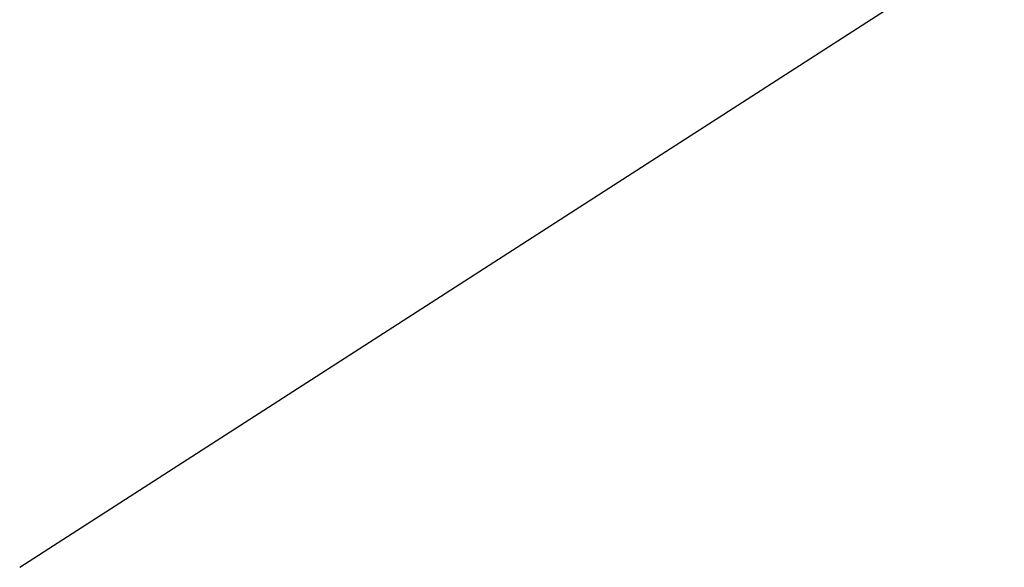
# Model space of a CAD drawing. Extents: x 0 to 370488, y 0 to 4202825.
# Tile 177 of 256: x 360273.7146 to 360273.7442, y 4200440.2846 to 4200440.3011. Entities that reach past the tile are written whole.
import ezdxf

# ---------------------------------------------------------------- set-up
doc = ezdxf.new("R2010")
doc.units = 0
doc.header["$LTSCALE"] = 0.5
doc.header["$MEASUREMENT"] = 0
doc.linetypes.add('CONTI', pattern=[0])
doc.layers.add('GORIZDEFAULT', color=32, linetype='CONTI')

msp = doc.modelspace()

# ---------------------------------------------------------------- linework, layer by layer
at = {"layer": 'GORIZDEFAULT', "color": 32}
msp.add_polyline3d([(360273.714626, 4200440.284632, 542.5), (360274.78, 4200440.970001, 542.5), (360276.3, 4200441.949997, 542.5), (360277.71, 4200442.860001, 542.5), (360278.91, 4200443.639999, 542.5)], dxfattribs=at)
msp.add_polyline3d([(360273.714626, 4200440.284632, 542.5), (360274.78, 4200440.970001, 542.5), (360276.3, 4200441.949997, 542.5), (360277.71, 4200442.860001, 542.5), (360278.91, 4200443.639999, 542.5)], dxfattribs=at)
msp.add_polyline3d([(360273.714626, 4200440.284632, 542.5), (360274.78, 4200440.970001, 542.5), (360276.3, 4200441.949997, 542.5), (360277.71, 4200442.860001, 542.5), (360278.91, 4200443.639999, 542.5)], dxfattribs=at)
msp.add_polyline3d([(360273.714626, 4200440.284632, 542.5), (360274.78, 4200440.970001, 542.5), (360276.3, 4200441.949997, 542.5), (360277.71, 4200442.860001, 542.5), (360278.91, 4200443.639999, 542.5)], dxfattribs=at)
msp.add_polyline3d([(360273.714626, 4200440.284632, 542.5), (360274.78, 4200440.970001, 542.5), (360276.3, 4200441.949997, 542.5), (360277.71, 4200442.860001, 542.5), (360278.91, 4200443.639999, 542.5)], dxfattribs=at)
msp.add_polyline3d([(360273.714626, 4200440.284632, 542.5), (360274.78, 4200440.970001, 542.5), (360276.3, 4200441.949997, 542.5), (360277.71, 4200442.860001, 542.5), (360278.91, 4200443.639999, 542.5)], dxfattribs=at)
msp.add_polyline3d([(360273.714626, 4200440.284632, 542.5), (360274.78, 4200440.970001, 542.5), (360276.3, 4200441.949997, 542.5), (360277.71, 4200442.860001, 542.5), (360278.91, 4200443.639999, 542.5)], dxfattribs=at)
msp.add_polyline3d([(360273.714626, 4200440.284632, 542.5), (360274.78, 4200440.970001, 542.5), (360276.3, 4200441.949997, 542.5), (360277.71, 4200442.860001, 542.5), (360278.91, 4200443.639999, 542.5)], dxfattribs=at)
msp.add_polyline3d([(360273.714626, 4200440.284632, 542.5), (360274.78, 4200440.970001, 542.5), (360276.3, 4200441.949997, 542.5), (360277.71, 4200442.860001, 542.5), (360278.91, 4200443.639999, 542.5)], dxfattribs=at)
msp.add_polyline3d([(360273.714626, 4200440.284632, 542.5), (360274.78, 4200440.970001, 542.5), (360276.3, 4200441.949997, 542.5), (360277.71, 4200442.860001, 542.5), (360278.91, 4200443.639999, 542.5)], dxfattribs=at)
msp.add_polyline3d([(360273.714626, 4200440.284632, 542.5), (360274.78, 4200440.970001, 542.5), (360276.3, 4200441.949997, 542.5), (360277.71, 4200442.860001, 542.5), (360278.91, 4200443.639999, 542.5)], dxfattribs=at)
msp.add_polyline3d([(360273.714626, 4200440.284632, 542.5), (360274.78, 4200440.970001, 542.5), (360276.3, 4200441.949997, 542.5), (360277.71, 4200442.860001, 542.5), (360278.91, 4200443.639999, 542.5)], dxfattribs=at)
msp.add_polyline3d([(360273.714626, 4200440.284632, 542.5), (360274.78, 4200440.970001, 542.5), (360276.3, 4200441.949997, 542.5), (360277.71, 4200442.860001, 542.5), (360278.91, 4200443.639999, 542.5)], dxfattribs=at)
msp.add_polyline3d([(360273.714626, 4200440.284632, 542.5), (360274.78, 4200440.970001, 542.5), (360276.3, 4200441.949997, 542.5), (360277.71, 4200442.860001, 542.5), (360278.91, 4200443.639999, 542.5)], dxfattribs=at)
msp.add_polyline3d([(360273.714626, 4200440.284632, 542.5), (360274.78, 4200440.970001, 542.5), (360276.3, 4200441.949997, 542.5), (360277.71, 4200442.860001, 542.5), (360278.91, 4200443.639999, 542.5)], dxfattribs=at)
msp.add_polyline3d([(360273.714626, 4200440.284632, 542.5), (360274.78, 4200440.970001, 542.5), (360276.3, 4200441.949997, 542.5), (360277.71, 4200442.860001, 542.5), (360278.91, 4200443.639999, 542.5)], dxfattribs=at)
msp.add_polyline3d([(360273.714626, 4200440.284632, 542.5), (360274.78, 4200440.970001, 542.5), (360276.3, 4200441.949997, 542.5), (360277.71, 4200442.860001, 542.5), (360278.91, 4200443.639999, 542.5)], dxfattribs=at)
msp.add_polyline3d([(360273.714626, 4200440.284632, 542.5), (360274.78, 4200440.970001, 542.5), (360276.3, 4200441.949997, 542.5), (360277.71, 4200442.860001, 542.5), (360278.91, 4200443.639999, 542.5)], dxfattribs=at)
msp.add_polyline3d([(360273.714626, 4200440.284632, 542.5), (360274.78, 4200440.970001, 542.5), (360276.3, 4200441.949997, 542.5), (360277.71, 4200442.860001, 542.5), (360278.91, 4200443.639999, 542.5)], dxfattribs=at)
msp.add_polyline3d([(360273.714626, 4200440.284632, 542.5), (360274.78, 4200440.970001, 542.5), (360276.3, 4200441.949997, 542.5), (360277.71, 4200442.860001, 542.5), (360278.91, 4200443.639999, 542.5)], dxfattribs=at)
msp.add_polyline3d([(360273.714626, 4200440.284632, 542.5), (360274.78, 4200440.970001, 542.5), (360276.3, 4200441.949997, 542.5), (360277.71, 4200442.860001, 542.5), (360278.91, 4200443.639999, 542.5)], dxfattribs=at)
msp.add_polyline3d([(360273.714626, 4200440.284632, 542.5), (360274.78, 4200440.970001, 542.5), (360276.3, 4200441.949997, 542.5), (360277.71, 4200442.860001, 542.5), (360278.91, 4200443.639999, 542.5)], dxfattribs=at)
msp.add_polyline3d([(360273.714626, 4200440.284632, 542.5), (360274.78, 4200440.970001, 542.5), (360276.3, 4200441.949997, 542.5), (360277.71, 4200442.860001, 542.5), (360278.91, 4200443.639999, 542.5)], dxfattribs=at)
msp.add_polyline3d([(360273.714626, 4200440.284632, 542.5), (360274.78, 4200440.970001, 542.5), (360276.3, 4200441.949997, 542.5), (360277.71, 4200442.860001, 542.5), (360278.91, 4200443.639999, 542.5)], dxfattribs=at)
msp.add_polyline3d([(360273.714626, 4200440.284632, 542.5), (360274.78, 4200440.970001, 542.5), (360276.3, 4200441.949997, 542.5), (360277.71, 4200442.860001, 542.5), (360278.91, 4200443.639999, 542.5)], dxfattribs=at)
msp.add_polyline3d([(360273.714626, 4200440.284632, 542.5), (360274.78, 4200440.970001, 542.5), (360276.3, 4200441.949997, 542.5), (360277.71, 4200442.860001, 542.5), (360278.91, 4200443.639999, 542.5)], dxfattribs=at)
msp.add_polyline3d([(360273.714626, 4200440.284632, 542.5), (360274.78, 4200440.970001, 542.5), (360276.3, 4200441.949997, 542.5), (360277.71, 4200442.860001, 542.5), (360278.91, 4200443.639999, 542.5)], dxfattribs=at)
msp.add_polyline3d([(360273.714626, 4200440.284632, 542.5), (360274.78, 4200440.970001, 542.5), (360276.3, 4200441.949997, 542.5), (360277.71, 4200442.860001, 542.5), (360278.91, 4200443.639999, 542.5)], dxfattribs=at)
msp.add_polyline3d([(360273.714626, 4200440.284632, 542.5), (360274.78, 4200440.970001, 542.5), (360276.3, 4200441.949997, 542.5), (360277.71, 4200442.860001, 542.5), (360278.91, 4200443.639999, 542.5)], dxfattribs=at)
msp.add_polyline3d([(360273.714626, 4200440.284632, 542.5), (360274.78, 4200440.970001, 542.5), (360276.3, 4200441.949997, 542.5), (360277.71, 4200442.860001, 542.5), (360278.91, 4200443.639999, 542.5)], dxfattribs=at)
msp.add_polyline3d([(360273.714626, 4200440.284632, 542.5), (360274.78, 4200440.970001, 542.5), (360276.3, 4200441.949997, 542.5), (360277.71, 4200442.860001, 542.5), (360278.91, 4200443.639999, 542.5)], dxfattribs=at)
msp.add_polyline3d([(360273.714626, 4200440.284632, 542.5), (360274.78, 4200440.970001, 542.5), (360276.3, 4200441.949997, 542.5), (360277.71, 4200442.860001, 542.5), (360278.91, 4200443.639999, 542.5)], dxfattribs=at)
msp.add_polyline3d([(360273.714626, 4200440.284632, 542.5), (360274.78, 4200440.970001, 542.5), (360276.3, 4200441.949997, 542.5), (360277.71, 4200442.860001, 542.5), (360278.91, 4200443.639999, 542.5)], dxfattribs=at)
msp.add_polyline3d([(360273.714626, 4200440.284632, 542.5), (360274.78, 4200440.970001, 542.5), (360276.3, 4200441.949997, 542.5), (360277.71, 4200442.860001, 542.5), (360278.91, 4200443.639999, 542.5)], dxfattribs=at)
msp.add_polyline3d([(360273.714626, 4200440.284632, 542.5), (360274.78, 4200440.970001, 542.5), (360276.3, 4200441.949997, 542.5), (360277.71, 4200442.860001, 542.5), (360278.91, 4200443.639999, 542.5)], dxfattribs=at)
msp.add_polyline3d([(360273.714626, 4200440.284632, 542.5), (360274.78, 4200440.970001, 542.5), (360276.3, 4200441.949997, 542.5), (360277.71, 4200442.860001, 542.5), (360278.91, 4200443.639999, 542.5)], dxfattribs=at)
msp.add_polyline3d([(360273.714626, 4200440.284632, 542.5), (360274.78, 4200440.970001, 542.5), (360276.3, 4200441.949997, 542.5), (360277.71, 4200442.860001, 542.5), (360278.91, 4200443.639999, 542.5)], dxfattribs=at)
msp.add_polyline3d([(360273.714626, 4200440.284632, 542.5), (360274.78, 4200440.970001, 542.5), (360276.3, 4200441.949997, 542.5), (360277.71, 4200442.860001, 542.5), (360278.91, 4200443.639999, 542.5)], dxfattribs=at)
msp.add_polyline3d([(360273.714626, 4200440.284632, 542.5), (360274.78, 4200440.970001, 542.5), (360276.3, 4200441.949997, 542.5), (360277.71, 4200442.860001, 542.5), (360278.91, 4200443.639999, 542.5)], dxfattribs=at)
msp.add_polyline3d([(360273.714626, 4200440.284632, 542.5), (360274.78, 4200440.970001, 542.5), (360276.3, 4200441.949997, 542.5), (360277.71, 4200442.860001, 542.5), (360278.91, 4200443.639999, 542.5)], dxfattribs=at)
msp.add_polyline3d([(360273.714626, 4200440.284632, 542.5), (360274.78, 4200440.970001, 542.5), (360276.3, 4200441.949997, 542.5), (360277.71, 4200442.860001, 542.5), (360278.91, 4200443.639999, 542.5)], dxfattribs=at)
msp.add_polyline3d([(360273.714626, 4200440.284632, 542.5), (360274.78, 4200440.970001, 542.5), (360276.3, 4200441.949997, 542.5), (360277.71, 4200442.860001, 542.5), (360278.91, 4200443.639999, 542.5)], dxfattribs=at)
msp.add_polyline3d([(360273.714626, 4200440.284632, 542.5), (360274.78, 4200440.970001, 542.5), (360276.3, 4200441.949997, 542.5), (360277.71, 4200442.860001, 542.5), (360278.91, 4200443.639999, 542.5)], dxfattribs=at)
msp.add_polyline3d([(360273.714626, 4200440.284632, 542.5), (360274.78, 4200440.970001, 542.5), (360276.3, 4200441.949997, 542.5), (360277.71, 4200442.860001, 542.5), (360278.91, 4200443.639999, 542.5)], dxfattribs=at)
msp.add_polyline3d([(360273.714626, 4200440.284632, 542.5), (360274.78, 4200440.970001, 542.5), (360276.3, 4200441.949997, 542.5), (360277.71, 4200442.860001, 542.5), (360278.91, 4200443.639999, 542.5)], dxfattribs=at)
msp.add_polyline3d([(360273.714626, 4200440.284632, 542.5), (360274.78, 4200440.970001, 542.5), (360276.3, 4200441.949997, 542.5), (360277.71, 4200442.860001, 542.5), (360278.91, 4200443.639999, 542.5)], dxfattribs=at)
msp.add_polyline3d([(360273.714626, 4200440.284632, 542.5), (360274.78, 4200440.970001, 542.5), (360276.3, 4200441.949997, 542.5), (360277.71, 4200442.860001, 542.5), (360278.91, 4200443.639999, 542.5)], dxfattribs=at)
msp.add_polyline3d([(360273.714626, 4200440.284632, 542.5), (360274.78, 4200440.970001, 542.5), (360276.3, 4200441.949997, 542.5), (360277.71, 4200442.860001, 542.5), (360278.91, 4200443.639999, 542.5)], dxfattribs=at)
msp.add_polyline3d([(360273.714626, 4200440.284632, 542.5), (360274.78, 4200440.970001, 542.5), (360276.3, 4200441.949997, 542.5), (360277.71, 4200442.860001, 542.5), (360278.91, 4200443.639999, 542.5)], dxfattribs=at)
msp.add_polyline3d([(360273.714626, 4200440.284632, 542.5), (360274.78, 4200440.970001, 542.5), (360276.3, 4200441.949997, 542.5), (360277.71, 4200442.860001, 542.5), (360278.91, 4200443.639999, 542.5)], dxfattribs=at)
msp.add_polyline3d([(360273.714626, 4200440.284632, 542.5), (360274.78, 4200440.970001, 542.5), (360276.3, 4200441.949997, 542.5), (360277.71, 4200442.860001, 542.5), (360278.91, 4200443.639999, 542.5)], dxfattribs=at)
msp.add_polyline3d([(360273.714626, 4200440.284632, 542.5), (360274.78, 4200440.970001, 542.5), (360276.3, 4200441.949997, 542.5), (360277.71, 4200442.860001, 542.5), (360278.91, 4200443.639999, 542.5)], dxfattribs=at)
msp.add_polyline3d([(360273.714626, 4200440.284632, 542.5), (360274.78, 4200440.970001, 542.5), (360276.3, 4200441.949997, 542.5), (360277.71, 4200442.860001, 542.5), (360278.91, 4200443.639999, 542.5)], dxfattribs=at)
msp.add_polyline3d([(360273.714626, 4200440.284632, 542.5), (360274.78, 4200440.970001, 542.5), (360276.3, 4200441.949997, 542.5), (360277.71, 4200442.860001, 542.5), (360278.91, 4200443.639999, 542.5)], dxfattribs=at)
msp.add_polyline3d([(360273.714626, 4200440.284632, 542.5), (360274.78, 4200440.970001, 542.5), (360276.3, 4200441.949997, 542.5), (360277.71, 4200442.860001, 542.5), (360278.91, 4200443.639999, 542.5)], dxfattribs=at)
msp.add_polyline3d([(360273.714626, 4200440.284632, 542.5), (360274.78, 4200440.970001, 542.5), (360276.3, 4200441.949997, 542.5), (360277.71, 4200442.860001, 542.5), (360278.91, 4200443.639999, 542.5)], dxfattribs=at)
msp.add_polyline3d([(360273.714626, 4200440.284632, 542.5), (360274.78, 4200440.970001, 542.5), (360276.3, 4200441.949997, 542.5), (360277.71, 4200442.860001, 542.5), (360278.91, 4200443.639999, 542.5)], dxfattribs=at)
msp.add_polyline3d([(360273.714626, 4200440.284632, 542.5), (360274.78, 4200440.970001, 542.5), (360276.3, 4200441.949997, 542.5), (360277.71, 4200442.860001, 542.5), (360278.91, 4200443.639999, 542.5)], dxfattribs=at)
msp.add_polyline3d([(360273.714626, 4200440.284632, 542.5), (360274.78, 4200440.970001, 542.5), (360276.3, 4200441.949997, 542.5), (360277.71, 4200442.860001, 542.5), (360278.91, 4200443.639999, 542.5)], dxfattribs=at)
msp.add_polyline3d([(360273.714626, 4200440.284632, 542.5), (360274.78, 4200440.970001, 542.5), (360276.3, 4200441.949997, 542.5), (360277.71, 4200442.860001, 542.5), (360278.91, 4200443.639999, 542.5)], dxfattribs=at)
msp.add_polyline3d([(360273.714626, 4200440.284632, 542.5), (360274.78, 4200440.970001, 542.5), (360276.3, 4200441.949997, 542.5), (360277.71, 4200442.860001, 542.5), (360278.91, 4200443.639999, 542.5)], dxfattribs=at)
msp.add_polyline3d([(360273.714626, 4200440.284632, 542.5), (360274.78, 4200440.970001, 542.5), (360276.3, 4200441.949997, 542.5), (360277.71, 4200442.860001, 542.5), (360278.91, 4200443.639999, 542.5)], dxfattribs=at)
msp.add_polyline3d([(360273.714626, 4200440.284632, 542.5), (360274.78, 4200440.970001, 542.5), (360276.3, 4200441.949997, 542.5), (360277.71, 4200442.860001, 542.5), (360278.91, 4200443.639999, 542.5)], dxfattribs=at)
msp.add_polyline3d([(360273.714626, 4200440.284632, 542.5), (360274.78, 4200440.970001, 542.5), (360276.3, 4200441.949997, 542.5), (360277.71, 4200442.860001, 542.5), (360278.91, 4200443.639999, 542.5)], dxfattribs=at)
msp.add_polyline3d([(360273.714626, 4200440.284632, 542.5), (360274.78, 4200440.970001, 542.5), (360276.3, 4200441.949997, 542.5), (360277.71, 4200442.860001, 542.5), (360278.91, 4200443.639999, 542.5)], dxfattribs=at)
msp.add_polyline3d([(360273.714626, 4200440.284632, 542.5), (360274.78, 4200440.970001, 542.5), (360276.3, 4200441.949997, 542.5), (360277.71, 4200442.860001, 542.5), (360278.91, 4200443.639999, 542.5)], dxfattribs=at)
msp.add_polyline3d([(360273.714626, 4200440.284632, 542.5), (360274.78, 4200440.970001, 542.5), (360276.3, 4200441.949997, 542.5), (360277.71, 4200442.860001, 542.5), (360278.91, 4200443.639999, 542.5)], dxfattribs=at)
msp.add_polyline3d([(360273.714626, 4200440.284632, 542.5), (360274.78, 4200440.970001, 542.5), (360276.3, 4200441.949997, 542.5), (360277.71, 4200442.860001, 542.5), (360278.91, 4200443.639999, 542.5)], dxfattribs=at)
msp.add_polyline3d([(360273.714626, 4200440.284632, 542.5), (360274.78, 4200440.970001, 542.5), (360276.3, 4200441.949997, 542.5), (360277.71, 4200442.860001, 542.5), (360278.91, 4200443.639999, 542.5)], dxfattribs=at)
msp.add_polyline3d([(360273.714626, 4200440.284632, 542.5), (360274.78, 4200440.970001, 542.5), (360276.3, 4200441.949997, 542.5), (360277.71, 4200442.860001, 542.5), (360278.91, 4200443.639999, 542.5)], dxfattribs=at)
msp.add_polyline3d([(360273.714626, 4200440.284632, 542.5), (360274.78, 4200440.970001, 542.5), (360276.3, 4200441.949997, 542.5), (360277.71, 4200442.860001, 542.5), (360278.91, 4200443.639999, 542.5)], dxfattribs=at)
msp.add_polyline3d([(360273.714626, 4200440.284632, 542.5), (360274.78, 4200440.970001, 542.5), (360276.3, 4200441.949997, 542.5), (360277.71, 4200442.860001, 542.5), (360278.91, 4200443.639999, 542.5)], dxfattribs=at)
msp.add_polyline3d([(360273.714626, 4200440.284632, 542.5), (360274.78, 4200440.970001, 542.5), (360276.3, 4200441.949997, 542.5), (360277.71, 4200442.860001, 542.5), (360278.91, 4200443.639999, 542.5)], dxfattribs=at)
msp.add_polyline3d([(360273.714626, 4200440.284632, 542.5), (360274.78, 4200440.970001, 542.5), (360276.3, 4200441.949997, 542.5), (360277.71, 4200442.860001, 542.5), (360278.91, 4200443.639999, 542.5)], dxfattribs=at)
msp.add_polyline3d([(360273.714626, 4200440.284632, 542.5), (360274.78, 4200440.970001, 542.5), (360276.3, 4200441.949997, 542.5), (360277.71, 4200442.860001, 542.5), (360278.91, 4200443.639999, 542.5)], dxfattribs=at)
msp.add_polyline3d([(360273.714626, 4200440.284632, 542.5), (360274.78, 4200440.970001, 542.5), (360276.3, 4200441.949997, 542.5), (360277.71, 4200442.860001, 542.5), (360278.91, 4200443.639999, 542.5)], dxfattribs=at)
msp.add_polyline3d([(360273.714626, 4200440.284632, 542.5), (360274.78, 4200440.970001, 542.5), (360276.3, 4200441.949997, 542.5), (360277.71, 4200442.860001, 542.5), (360278.91, 4200443.639999, 542.5)], dxfattribs=at)
msp.add_polyline3d([(360273.714626, 4200440.284632, 542.5), (360274.78, 4200440.970001, 542.5), (360276.3, 4200441.949997, 542.5), (360277.71, 4200442.860001, 542.5), (360278.91, 4200443.639999, 542.5)], dxfattribs=at)
msp.add_polyline3d([(360273.714626, 4200440.284632, 542.5), (360274.78, 4200440.970001, 542.5), (360276.3, 4200441.949997, 542.5), (360277.71, 4200442.860001, 542.5), (360278.91, 4200443.639999, 542.5)], dxfattribs=at)
msp.add_polyline3d([(360273.714626, 4200440.284632, 542.5), (360274.78, 4200440.970001, 542.5), (360276.3, 4200441.949997, 542.5), (360277.71, 4200442.860001, 542.5), (360278.91, 4200443.639999, 542.5)], dxfattribs=at)
msp.add_polyline3d([(360273.714626, 4200440.284632, 542.5), (360274.78, 4200440.970001, 542.5), (360276.3, 4200441.949997, 542.5), (360277.71, 4200442.860001, 542.5), (360278.91, 4200443.639999, 542.5)], dxfattribs=at)
msp.add_polyline3d([(360273.714626, 4200440.284632, 542.5), (360274.78, 4200440.970001, 542.5), (360276.3, 4200441.949997, 542.5), (360277.71, 4200442.860001, 542.5), (360278.91, 4200443.639999, 542.5)], dxfattribs=at)
msp.add_polyline3d([(360273.714626, 4200440.284632, 542.5), (360274.78, 4200440.970001, 542.5), (360276.3, 4200441.949997, 542.5), (360277.71, 4200442.860001, 542.5), (360278.91, 4200443.639999, 542.5)], dxfattribs=at)
msp.add_polyline3d([(360273.714626, 4200440.284632, 542.5), (360274.78, 4200440.970001, 542.5), (360276.3, 4200441.949997, 542.5), (360277.71, 4200442.860001, 542.5), (360278.91, 4200443.639999, 542.5)], dxfattribs=at)
msp.add_polyline3d([(360273.714626, 4200440.284632, 542.5), (360274.78, 4200440.970001, 542.5), (360276.3, 4200441.949997, 542.5), (360277.71, 4200442.860001, 542.5), (360278.91, 4200443.639999, 542.5)], dxfattribs=at)
msp.add_polyline3d([(360273.714626, 4200440.284632, 542.5), (360274.78, 4200440.970001, 542.5), (360276.3, 4200441.949997, 542.5), (360277.71, 4200442.860001, 542.5), (360278.91, 4200443.639999, 542.5)], dxfattribs=at)
msp.add_polyline3d([(360273.714626, 4200440.284632, 542.5), (360274.78, 4200440.970001, 542.5), (360276.3, 4200441.949997, 542.5), (360277.71, 4200442.860001, 542.5), (360278.91, 4200443.639999, 542.5)], dxfattribs=at)
msp.add_polyline3d([(360273.714626, 4200440.284632, 542.5), (360274.78, 4200440.970001, 542.5), (360276.3, 4200441.949997, 542.5), (360277.71, 4200442.860001, 542.5), (360278.91, 4200443.639999, 542.5)], dxfattribs=at)
msp.add_polyline3d([(360273.714626, 4200440.284632, 542.5), (360274.78, 4200440.970001, 542.5), (360276.3, 4200441.949997, 542.5), (360277.71, 4200442.860001, 542.5), (360278.91, 4200443.639999, 542.5)], dxfattribs=at)
msp.add_polyline3d([(360273.714626, 4200440.284632, 542.5), (360274.78, 4200440.970001, 542.5), (360276.3, 4200441.949997, 542.5), (360277.71, 4200442.860001, 542.5), (360278.91, 4200443.639999, 542.5)], dxfattribs=at)
msp.add_polyline3d([(360273.714626, 4200440.284632, 542.5), (360274.78, 4200440.970001, 542.5), (360276.3, 4200441.949997, 542.5), (360277.71, 4200442.860001, 542.5), (360278.91, 4200443.639999, 542.5)], dxfattribs=at)
msp.add_polyline3d([(360273.714626, 4200440.284632, 542.5), (360274.78, 4200440.970001, 542.5), (360276.3, 4200441.949997, 542.5), (360277.71, 4200442.860001, 542.5), (360278.91, 4200443.639999, 542.5)], dxfattribs=at)
msp.add_polyline3d([(360273.714626, 4200440.284632, 542.5), (360274.78, 4200440.970001, 542.5), (360276.3, 4200441.949997, 542.5), (360277.71, 4200442.860001, 542.5), (360278.91, 4200443.639999, 542.5)], dxfattribs=at)
msp.add_polyline3d([(360273.714626, 4200440.284632, 542.5), (360274.78, 4200440.970001, 542.5), (360276.3, 4200441.949997, 542.5), (360277.71, 4200442.860001, 542.5), (360278.91, 4200443.639999, 542.5)], dxfattribs=at)
msp.add_polyline3d([(360273.714626, 4200440.284632, 542.5), (360274.78, 4200440.970001, 542.5), (360276.3, 4200441.949997, 542.5), (360277.71, 4200442.860001, 542.5), (360278.91, 4200443.639999, 542.5)], dxfattribs=at)
msp.add_polyline3d([(360273.714626, 4200440.284632, 542.5), (360274.78, 4200440.970001, 542.5), (360276.3, 4200441.949997, 542.5), (360277.71, 4200442.860001, 542.5), (360278.91, 4200443.639999, 542.5)], dxfattribs=at)
msp.add_polyline3d([(360273.714626, 4200440.284632, 542.5), (360274.78, 4200440.970001, 542.5), (360276.3, 4200441.949997, 542.5), (360277.71, 4200442.860001, 542.5), (360278.91, 4200443.639999, 542.5)], dxfattribs=at)
msp.add_polyline3d([(360273.714626, 4200440.284632, 542.5), (360274.78, 4200440.970001, 542.5), (360276.3, 4200441.949997, 542.5), (360277.71, 4200442.860001, 542.5), (360278.91, 4200443.639999, 542.5)], dxfattribs=at)
msp.add_polyline3d([(360273.714626, 4200440.284632, 542.5), (360274.78, 4200440.970001, 542.5), (360276.3, 4200441.949997, 542.5), (360277.71, 4200442.860001, 542.5), (360278.91, 4200443.639999, 542.5)], dxfattribs=at)
msp.add_polyline3d([(360273.714626, 4200440.284632, 542.5), (360274.78, 4200440.970001, 542.5), (360276.3, 4200441.949997, 542.5), (360277.71, 4200442.860001, 542.5), (360278.91, 4200443.639999, 542.5)], dxfattribs=at)
msp.add_polyline3d([(360273.714626, 4200440.284632, 542.5), (360274.78, 4200440.970001, 542.5), (360276.3, 4200441.949997, 542.5), (360277.71, 4200442.860001, 542.5), (360278.91, 4200443.639999, 542.5)], dxfattribs=at)
msp.add_polyline3d([(360273.714626, 4200440.284632, 542.5), (360274.78, 4200440.970001, 542.5), (360276.3, 4200441.949997, 542.5), (360277.71, 4200442.860001, 542.5), (360278.91, 4200443.639999, 542.5)], dxfattribs=at)
msp.add_polyline3d([(360273.714626, 4200440.284632, 542.5), (360274.78, 4200440.970001, 542.5), (360276.3, 4200441.949997, 542.5), (360277.71, 4200442.860001, 542.5), (360278.91, 4200443.639999, 542.5)], dxfattribs=at)
msp.add_polyline3d([(360273.714626, 4200440.284632, 542.5), (360274.78, 4200440.970001, 542.5), (360276.3, 4200441.949997, 542.5), (360277.71, 4200442.860001, 542.5), (360278.91, 4200443.639999, 542.5)], dxfattribs=at)
msp.add_polyline3d([(360273.714626, 4200440.284632, 542.5), (360274.78, 4200440.970001, 542.5), (360276.3, 4200441.949997, 542.5), (360277.71, 4200442.860001, 542.5), (360278.91, 4200443.639999, 542.5)], dxfattribs=at)
msp.add_polyline3d([(360273.714626, 4200440.284632, 542.5), (360274.78, 4200440.970001, 542.5), (360276.3, 4200441.949997, 542.5), (360277.71, 4200442.860001, 542.5), (360278.91, 4200443.639999, 542.5)], dxfattribs=at)
msp.add_polyline3d([(360273.714626, 4200440.284632, 542.5), (360274.78, 4200440.970001, 542.5), (360276.3, 4200441.949997, 542.5), (360277.71, 4200442.860001, 542.5), (360278.91, 4200443.639999, 542.5)], dxfattribs=at)
msp.add_polyline3d([(360273.714626, 4200440.284632, 542.5), (360274.78, 4200440.970001, 542.5), (360276.3, 4200441.949997, 542.5), (360277.71, 4200442.860001, 542.5), (360278.91, 4200443.639999, 542.5)], dxfattribs=at)
msp.add_polyline3d([(360273.714626, 4200440.284632, 542.5), (360274.78, 4200440.970001, 542.5), (360276.3, 4200441.949997, 542.5), (360277.71, 4200442.860001, 542.5), (360278.91, 4200443.639999, 542.5)], dxfattribs=at)
msp.add_polyline3d([(360273.714626, 4200440.284632, 542.5), (360274.78, 4200440.970001, 542.5), (360276.3, 4200441.949997, 542.5), (360277.71, 4200442.860001, 542.5), (360278.91, 4200443.639999, 542.5)], dxfattribs=at)
msp.add_polyline3d([(360273.714626, 4200440.284632, 542.5), (360274.78, 4200440.970001, 542.5), (360276.3, 4200441.949997, 542.5), (360277.71, 4200442.860001, 542.5), (360278.91, 4200443.639999, 542.5)], dxfattribs=at)
msp.add_polyline3d([(360273.714626, 4200440.284632, 542.5), (360274.78, 4200440.970001, 542.5), (360276.3, 4200441.949997, 542.5), (360277.71, 4200442.860001, 542.5), (360278.91, 4200443.639999, 542.5)], dxfattribs=at)
msp.add_polyline3d([(360273.714626, 4200440.284632, 542.5), (360274.78, 4200440.970001, 542.5), (360276.3, 4200441.949997, 542.5), (360277.71, 4200442.860001, 542.5), (360278.91, 4200443.639999, 542.5)], dxfattribs=at)
msp.add_polyline3d([(360273.714626, 4200440.284632, 542.5), (360274.78, 4200440.970001, 542.5), (360276.3, 4200441.949997, 542.5), (360277.71, 4200442.860001, 542.5), (360278.91, 4200443.639999, 542.5)], dxfattribs=at)
msp.add_polyline3d([(360273.714626, 4200440.284632, 542.5), (360274.78, 4200440.970001, 542.5), (360276.3, 4200441.949997, 542.5), (360277.71, 4200442.860001, 542.5), (360278.91, 4200443.639999, 542.5)], dxfattribs=at)
msp.add_polyline3d([(360273.714626, 4200440.284632, 542.5), (360274.78, 4200440.970001, 542.5), (360276.3, 4200441.949997, 542.5), (360277.71, 4200442.860001, 542.5), (360278.91, 4200443.639999, 542.5)], dxfattribs=at)
msp.add_polyline3d([(360273.714626, 4200440.284632, 542.5), (360274.78, 4200440.970001, 542.5), (360276.3, 4200441.949997, 542.5), (360277.71, 4200442.860001, 542.5), (360278.91, 4200443.639999, 542.5)], dxfattribs=at)
msp.add_polyline3d([(360273.714626, 4200440.284632, 542.5), (360274.78, 4200440.970001, 542.5), (360276.3, 4200441.949997, 542.5), (360277.71, 4200442.860001, 542.5), (360278.91, 4200443.639999, 542.5)], dxfattribs=at)
msp.add_polyline3d([(360273.714626, 4200440.284632, 542.5), (360274.78, 4200440.970001, 542.5), (360276.3, 4200441.949997, 542.5), (360277.71, 4200442.860001, 542.5), (360278.91, 4200443.639999, 542.5)], dxfattribs=at)
msp.add_polyline3d([(360273.714626, 4200440.284632, 542.5), (360274.78, 4200440.970001, 542.5), (360276.3, 4200441.949997, 542.5), (360277.71, 4200442.860001, 542.5), (360278.91, 4200443.639999, 542.5)], dxfattribs=at)
msp.add_polyline3d([(360273.714626, 4200440.284632, 542.5), (360274.78, 4200440.970001, 542.5), (360276.3, 4200441.949997, 542.5), (360277.71, 4200442.860001, 542.5), (360278.91, 4200443.639999, 542.5)], dxfattribs=at)
msp.add_polyline3d([(360273.714626, 4200440.284632, 542.5), (360274.78, 4200440.970001, 542.5), (360276.3, 4200441.949997, 542.5), (360277.71, 4200442.860001, 542.5), (360278.91, 4200443.639999, 542.5)], dxfattribs=at)
msp.add_polyline3d([(360273.714626, 4200440.284632, 542.5), (360274.78, 4200440.970001, 542.5), (360276.3, 4200441.949997, 542.5), (360277.71, 4200442.860001, 542.5), (360278.91, 4200443.639999, 542.5)], dxfattribs=at)
msp.add_polyline3d([(360273.714626, 4200440.284632, 542.5), (360274.78, 4200440.970001, 542.5), (360276.3, 4200441.949997, 542.5), (360277.71, 4200442.860001, 542.5), (360278.91, 4200443.639999, 542.5)], dxfattribs=at)
msp.add_polyline3d([(360273.714626, 4200440.284632, 542.5), (360274.78, 4200440.970001, 542.5), (360276.3, 4200441.949997, 542.5), (360277.71, 4200442.860001, 542.5), (360278.91, 4200443.639999, 542.5)], dxfattribs=at)
msp.add_polyline3d([(360273.714626, 4200440.284632, 542.5), (360274.78, 4200440.970001, 542.5), (360276.3, 4200441.949997, 542.5), (360277.71, 4200442.860001, 542.5), (360278.91, 4200443.639999, 542.5)], dxfattribs=at)
msp.add_polyline3d([(360273.714626, 4200440.284632, 542.5), (360274.78, 4200440.970001, 542.5), (360276.3, 4200441.949997, 542.5), (360277.71, 4200442.860001, 542.5), (360278.91, 4200443.639999, 542.5)], dxfattribs=at)
msp.add_polyline3d([(360273.714626, 4200440.284632, 542.5), (360274.78, 4200440.970001, 542.5), (360276.3, 4200441.949997, 542.5), (360277.71, 4200442.860001, 542.5), (360278.91, 4200443.639999, 542.5)], dxfattribs=at)
msp.add_polyline3d([(360273.714626, 4200440.284632, 542.5), (360274.78, 4200440.970001, 542.5), (360276.3, 4200441.949997, 542.5), (360277.71, 4200442.860001, 542.5), (360278.91, 4200443.639999, 542.5)], dxfattribs=at)
msp.add_polyline3d([(360273.714626, 4200440.284632, 542.5), (360274.78, 4200440.970001, 542.5), (360276.3, 4200441.949997, 542.5), (360277.71, 4200442.860001, 542.5), (360278.91, 4200443.639999, 542.5)], dxfattribs=at)
msp.add_polyline3d([(360273.714626, 4200440.284632, 542.5), (360274.78, 4200440.970001, 542.5), (360276.3, 4200441.949997, 542.5), (360277.71, 4200442.860001, 542.5), (360278.91, 4200443.639999, 542.5)], dxfattribs=at)
msp.add_polyline3d([(360273.714626, 4200440.284632, 542.5), (360274.78, 4200440.970001, 542.5), (360276.3, 4200441.949997, 542.5), (360277.71, 4200442.860001, 542.5), (360278.91, 4200443.639999, 542.5)], dxfattribs=at)
msp.add_polyline3d([(360273.714626, 4200440.284632, 542.5), (360274.78, 4200440.970001, 542.5), (360276.3, 4200441.949997, 542.5), (360277.71, 4200442.860001, 542.5), (360278.91, 4200443.639999, 542.5)], dxfattribs=at)
msp.add_polyline3d([(360273.714626, 4200440.284632, 542.5), (360274.78, 4200440.970001, 542.5), (360276.3, 4200441.949997, 542.5), (360277.71, 4200442.860001, 542.5), (360278.91, 4200443.639999, 542.5)], dxfattribs=at)
msp.add_polyline3d([(360273.714626, 4200440.284632, 542.5), (360274.78, 4200440.970001, 542.5), (360276.3, 4200441.949997, 542.5), (360277.71, 4200442.860001, 542.5), (360278.91, 4200443.639999, 542.5)], dxfattribs=at)
msp.add_polyline3d([(360273.714626, 4200440.284632, 542.5), (360274.78, 4200440.970001, 542.5), (360276.3, 4200441.949997, 542.5), (360277.71, 4200442.860001, 542.5), (360278.91, 4200443.639999, 542.5)], dxfattribs=at)
msp.add_polyline3d([(360273.714626, 4200440.284632, 542.5), (360274.78, 4200440.970001, 542.5), (360276.3, 4200441.949997, 542.5), (360277.71, 4200442.860001, 542.5), (360278.91, 4200443.639999, 542.5)], dxfattribs=at)
msp.add_polyline3d([(360273.714626, 4200440.284632, 542.5), (360274.78, 4200440.970001, 542.5), (360276.3, 4200441.949997, 542.5), (360277.71, 4200442.860001, 542.5), (360278.91, 4200443.639999, 542.5)], dxfattribs=at)
msp.add_polyline3d([(360273.714626, 4200440.284632, 542.5), (360274.78, 4200440.970001, 542.5), (360276.3, 4200441.949997, 542.5), (360277.71, 4200442.860001, 542.5), (360278.91, 4200443.639999, 542.5)], dxfattribs=at)
msp.add_polyline3d([(360273.714626, 4200440.284632, 542.5), (360274.78, 4200440.970001, 542.5), (360276.3, 4200441.949997, 542.5), (360277.71, 4200442.860001, 542.5), (360278.91, 4200443.639999, 542.5)], dxfattribs=at)
msp.add_polyline3d([(360273.714626, 4200440.284632, 542.5), (360274.78, 4200440.970001, 542.5), (360276.3, 4200441.949997, 542.5), (360277.71, 4200442.860001, 542.5), (360278.91, 4200443.639999, 542.5)], dxfattribs=at)
msp.add_polyline3d([(360273.714626, 4200440.284632, 542.5), (360274.78, 4200440.970001, 542.5), (360276.3, 4200441.949997, 542.5), (360277.71, 4200442.860001, 542.5), (360278.91, 4200443.639999, 542.5)], dxfattribs=at)
msp.add_polyline3d([(360273.714626, 4200440.284632, 542.5), (360274.78, 4200440.970001, 542.5), (360276.3, 4200441.949997, 542.5), (360277.71, 4200442.860001, 542.5), (360278.91, 4200443.639999, 542.5)], dxfattribs=at)
msp.add_polyline3d([(360273.714626, 4200440.284632, 542.5), (360274.78, 4200440.970001, 542.5), (360276.3, 4200441.949997, 542.5), (360277.71, 4200442.860001, 542.5), (360278.91, 4200443.639999, 542.5)], dxfattribs=at)
msp.add_polyline3d([(360273.714626, 4200440.284632, 542.5), (360274.78, 4200440.970001, 542.5), (360276.3, 4200441.949997, 542.5), (360277.71, 4200442.860001, 542.5), (360278.91, 4200443.639999, 542.5)], dxfattribs=at)
msp.add_polyline3d([(360273.714626, 4200440.284632, 542.5), (360274.78, 4200440.970001, 542.5), (360276.3, 4200441.949997, 542.5), (360277.71, 4200442.860001, 542.5), (360278.91, 4200443.639999, 542.5)], dxfattribs=at)
msp.add_polyline3d([(360273.714626, 4200440.284632, 542.5), (360274.78, 4200440.970001, 542.5), (360276.3, 4200441.949997, 542.5), (360277.71, 4200442.860001, 542.5), (360278.91, 4200443.639999, 542.5)], dxfattribs=at)
msp.add_polyline3d([(360273.714626, 4200440.284632, 542.5), (360274.78, 4200440.970001, 542.5), (360276.3, 4200441.949997, 542.5), (360277.71, 4200442.860001, 542.5), (360278.91, 4200443.639999, 542.5)], dxfattribs=at)
msp.add_polyline3d([(360273.714626, 4200440.284632, 542.5), (360274.78, 4200440.970001, 542.5), (360276.3, 4200441.949997, 542.5), (360277.71, 4200442.860001, 542.5), (360278.91, 4200443.639999, 542.5)], dxfattribs=at)
msp.add_polyline3d([(360273.714626, 4200440.284632, 542.5), (360274.78, 4200440.970001, 542.5), (360276.3, 4200441.949997, 542.5), (360277.71, 4200442.860001, 542.5), (360278.91, 4200443.639999, 542.5)], dxfattribs=at)
msp.add_polyline3d([(360273.714626, 4200440.284632, 542.5), (360274.78, 4200440.970001, 542.5), (360276.3, 4200441.949997, 542.5), (360277.71, 4200442.860001, 542.5), (360278.91, 4200443.639999, 542.5)], dxfattribs=at)
msp.add_polyline3d([(360273.714626, 4200440.284632, 542.5), (360274.78, 4200440.970001, 542.5), (360276.3, 4200441.949997, 542.5), (360277.71, 4200442.860001, 542.5), (360278.91, 4200443.639999, 542.5)], dxfattribs=at)
msp.add_polyline3d([(360273.714626, 4200440.284632, 542.5), (360274.78, 4200440.970001, 542.5), (360276.3, 4200441.949997, 542.5), (360277.71, 4200442.860001, 542.5), (360278.91, 4200443.639999, 542.5)], dxfattribs=at)
msp.add_polyline3d([(360273.714626, 4200440.284632, 542.5), (360274.78, 4200440.970001, 542.5), (360276.3, 4200441.949997, 542.5), (360277.71, 4200442.860001, 542.5), (360278.91, 4200443.639999, 542.5)], dxfattribs=at)
msp.add_polyline3d([(360273.714626, 4200440.284632, 542.5), (360274.78, 4200440.970001, 542.5), (360276.3, 4200441.949997, 542.5), (360277.71, 4200442.860001, 542.5), (360278.91, 4200443.639999, 542.5)], dxfattribs=at)
msp.add_polyline3d([(360273.714626, 4200440.284632, 542.5), (360274.78, 4200440.970001, 542.5), (360276.3, 4200441.949997, 542.5), (360277.71, 4200442.860001, 542.5), (360278.91, 4200443.639999, 542.5)], dxfattribs=at)
msp.add_polyline3d([(360273.714626, 4200440.284632, 542.5), (360274.78, 4200440.970001, 542.5), (360276.3, 4200441.949997, 542.5), (360277.71, 4200442.860001, 542.5), (360278.91, 4200443.639999, 542.5)], dxfattribs=at)
msp.add_polyline3d([(360273.714626, 4200440.284632, 542.5), (360274.78, 4200440.970001, 542.5), (360276.3, 4200441.949997, 542.5), (360277.71, 4200442.860001, 542.5), (360278.91, 4200443.639999, 542.5)], dxfattribs=at)
msp.add_polyline3d([(360273.714626, 4200440.284632, 542.5), (360274.78, 4200440.970001, 542.5), (360276.3, 4200441.949997, 542.5), (360277.71, 4200442.860001, 542.5), (360278.91, 4200443.639999, 542.5)], dxfattribs=at)
msp.add_polyline3d([(360273.714626, 4200440.284632, 542.5), (360274.78, 4200440.970001, 542.5), (360276.3, 4200441.949997, 542.5), (360277.71, 4200442.860001, 542.5), (360278.91, 4200443.639999, 542.5)], dxfattribs=at)
msp.add_polyline3d([(360273.714626, 4200440.284632, 542.5), (360274.78, 4200440.970001, 542.5), (360276.3, 4200441.949997, 542.5), (360277.71, 4200442.860001, 542.5), (360278.91, 4200443.639999, 542.5)], dxfattribs=at)
msp.add_polyline3d([(360273.714626, 4200440.284632, 542.5), (360274.78, 4200440.970001, 542.5), (360276.3, 4200441.949997, 542.5), (360277.71, 4200442.860001, 542.5), (360278.91, 4200443.639999, 542.5)], dxfattribs=at)
msp.add_polyline3d([(360273.714626, 4200440.284632, 542.5), (360274.78, 4200440.970001, 542.5), (360276.3, 4200441.949997, 542.5), (360277.71, 4200442.860001, 542.5), (360278.91, 4200443.639999, 542.5)], dxfattribs=at)
msp.add_polyline3d([(360273.714626, 4200440.284632, 542.5), (360274.78, 4200440.970001, 542.5), (360276.3, 4200441.949997, 542.5), (360277.71, 4200442.860001, 542.5), (360278.91, 4200443.639999, 542.5)], dxfattribs=at)
msp.add_polyline3d([(360273.714626, 4200440.284632, 542.5), (360274.78, 4200440.970001, 542.5), (360276.3, 4200441.949997, 542.5), (360277.71, 4200442.860001, 542.5), (360278.91, 4200443.639999, 542.5)], dxfattribs=at)
msp.add_polyline3d([(360273.714626, 4200440.284632, 542.5), (360274.78, 4200440.970001, 542.5), (360276.3, 4200441.949997, 542.5), (360277.71, 4200442.860001, 542.5), (360278.91, 4200443.639999, 542.5)], dxfattribs=at)
msp.add_polyline3d([(360273.714626, 4200440.284632, 542.5), (360274.78, 4200440.970001, 542.5), (360276.3, 4200441.949997, 542.5), (360277.71, 4200442.860001, 542.5), (360278.91, 4200443.639999, 542.5)], dxfattribs=at)
msp.add_polyline3d([(360273.714626, 4200440.284632, 542.5), (360274.78, 4200440.970001, 542.5), (360276.3, 4200441.949997, 542.5), (360277.71, 4200442.860001, 542.5), (360278.91, 4200443.639999, 542.5)], dxfattribs=at)
msp.add_polyline3d([(360273.714626, 4200440.284632, 542.5), (360274.78, 4200440.970001, 542.5), (360276.3, 4200441.949997, 542.5), (360277.71, 4200442.860001, 542.5), (360278.91, 4200443.639999, 542.5)], dxfattribs=at)
msp.add_polyline3d([(360273.714626, 4200440.284632, 542.5), (360274.78, 4200440.970001, 542.5), (360276.3, 4200441.949997, 542.5), (360277.71, 4200442.860001, 542.5), (360278.91, 4200443.639999, 542.5)], dxfattribs=at)
msp.add_polyline3d([(360273.714626, 4200440.284632, 542.5), (360274.78, 4200440.970001, 542.5), (360276.3, 4200441.949997, 542.5), (360277.71, 4200442.860001, 542.5), (360278.91, 4200443.639999, 542.5)], dxfattribs=at)
msp.add_polyline3d([(360273.714626, 4200440.284632, 542.5), (360274.78, 4200440.970001, 542.5), (360276.3, 4200441.949997, 542.5), (360277.71, 4200442.860001, 542.5), (360278.91, 4200443.639999, 542.5)], dxfattribs=at)
msp.add_polyline3d([(360273.714626, 4200440.284632, 542.5), (360274.78, 4200440.970001, 542.5), (360276.3, 4200441.949997, 542.5), (360277.71, 4200442.860001, 542.5), (360278.91, 4200443.639999, 542.5)], dxfattribs=at)
msp.add_polyline3d([(360273.714626, 4200440.284632, 542.5), (360274.78, 4200440.970001, 542.5), (360276.3, 4200441.949997, 542.5), (360277.71, 4200442.860001, 542.5), (360278.91, 4200443.639999, 542.5)], dxfattribs=at)
msp.add_polyline3d([(360273.714626, 4200440.284632, 542.5), (360274.78, 4200440.970001, 542.5), (360276.3, 4200441.949997, 542.5), (360277.71, 4200442.860001, 542.5), (360278.91, 4200443.639999, 542.5)], dxfattribs=at)
msp.add_polyline3d([(360273.714626, 4200440.284632, 542.5), (360274.78, 4200440.970001, 542.5), (360276.3, 4200441.949997, 542.5), (360277.71, 4200442.860001, 542.5), (360278.91, 4200443.639999, 542.5)], dxfattribs=at)
msp.add_polyline3d([(360273.714626, 4200440.284632, 542.5), (360274.78, 4200440.970001, 542.5), (360276.3, 4200441.949997, 542.5), (360277.71, 4200442.860001, 542.5), (360278.91, 4200443.639999, 542.5)], dxfattribs=at)
msp.add_polyline3d([(360273.714626, 4200440.284632, 542.5), (360274.78, 4200440.970001, 542.5), (360276.3, 4200441.949997, 542.5), (360277.71, 4200442.860001, 542.5), (360278.91, 4200443.639999, 542.5)], dxfattribs=at)
msp.add_polyline3d([(360273.714626, 4200440.284632, 542.5), (360274.78, 4200440.970001, 542.5), (360276.3, 4200441.949997, 542.5), (360277.71, 4200442.860001, 542.5), (360278.91, 4200443.639999, 542.5)], dxfattribs=at)
msp.add_polyline3d([(360273.714626, 4200440.284632, 542.5), (360274.78, 4200440.970001, 542.5), (360276.3, 4200441.949997, 542.5), (360277.71, 4200442.860001, 542.5), (360278.91, 4200443.639999, 542.5)], dxfattribs=at)
msp.add_polyline3d([(360273.714626, 4200440.284632, 542.5), (360274.78, 4200440.970001, 542.5), (360276.3, 4200441.949997, 542.5), (360277.71, 4200442.860001, 542.5), (360278.91, 4200443.639999, 542.5)], dxfattribs=at)
msp.add_polyline3d([(360273.714626, 4200440.284632, 542.5), (360274.78, 4200440.970001, 542.5), (360276.3, 4200441.949997, 542.5), (360277.71, 4200442.860001, 542.5), (360278.91, 4200443.639999, 542.5)], dxfattribs=at)
msp.add_polyline3d([(360273.714626, 4200440.284632, 542.5), (360274.78, 4200440.970001, 542.5), (360276.3, 4200441.949997, 542.5), (360277.71, 4200442.860001, 542.5), (360278.91, 4200443.639999, 542.5)], dxfattribs=at)
msp.add_polyline3d([(360273.714626, 4200440.284632, 542.5), (360274.78, 4200440.970001, 542.5), (360276.3, 4200441.949997, 542.5), (360277.71, 4200442.860001, 542.5), (360278.91, 4200443.639999, 542.5)], dxfattribs=at)
msp.add_polyline3d([(360273.714626, 4200440.284632, 542.5), (360274.78, 4200440.970001, 542.5), (360276.3, 4200441.949997, 542.5), (360277.71, 4200442.860001, 542.5), (360278.91, 4200443.639999, 542.5)], dxfattribs=at)
msp.add_polyline3d([(360273.714626, 4200440.284632, 542.5), (360274.78, 4200440.970001, 542.5), (360276.3, 4200441.949997, 542.5), (360277.71, 4200442.860001, 542.5), (360278.91, 4200443.639999, 542.5)], dxfattribs=at)
msp.add_polyline3d([(360273.714626, 4200440.284632, 542.5), (360274.78, 4200440.970001, 542.5), (360276.3, 4200441.949997, 542.5), (360277.71, 4200442.860001, 542.5), (360278.91, 4200443.639999, 542.5)], dxfattribs=at)
msp.add_polyline3d([(360273.714626, 4200440.284632, 542.5), (360274.78, 4200440.970001, 542.5), (360276.3, 4200441.949997, 542.5), (360277.71, 4200442.860001, 542.5), (360278.91, 4200443.639999, 542.5)], dxfattribs=at)
msp.add_polyline3d([(360273.714626, 4200440.284632, 542.5), (360274.78, 4200440.970001, 542.5), (360276.3, 4200441.949997, 542.5), (360277.71, 4200442.860001, 542.5), (360278.91, 4200443.639999, 542.5)], dxfattribs=at)
msp.add_polyline3d([(360273.714626, 4200440.284632, 542.5), (360274.78, 4200440.970001, 542.5), (360276.3, 4200441.949997, 542.5), (360277.71, 4200442.860001, 542.5), (360278.91, 4200443.639999, 542.5)], dxfattribs=at)
msp.add_polyline3d([(360273.714626, 4200440.284632, 542.5), (360274.78, 4200440.970001, 542.5), (360276.3, 4200441.949997, 542.5), (360277.71, 4200442.860001, 542.5), (360278.91, 4200443.639999, 542.5)], dxfattribs=at)
msp.add_polyline3d([(360273.714626, 4200440.284632, 542.5), (360274.78, 4200440.970001, 542.5), (360276.3, 4200441.949997, 542.5), (360277.71, 4200442.860001, 542.5), (360278.91, 4200443.639999, 542.5)], dxfattribs=at)
msp.add_polyline3d([(360273.714626, 4200440.284632, 542.5), (360274.78, 4200440.970001, 542.5), (360276.3, 4200441.949997, 542.5), (360277.71, 4200442.860001, 542.5), (360278.91, 4200443.639999, 542.5)], dxfattribs=at)
msp.add_polyline3d([(360273.714626, 4200440.284632, 542.5), (360274.78, 4200440.970001, 542.5), (360276.3, 4200441.949997, 542.5), (360277.71, 4200442.860001, 542.5), (360278.91, 4200443.639999, 542.5)], dxfattribs=at)
msp.add_polyline3d([(360273.714626, 4200440.284632, 542.5), (360274.78, 4200440.970001, 542.5), (360276.3, 4200441.949997, 542.5), (360277.71, 4200442.860001, 542.5), (360278.91, 4200443.639999, 542.5)], dxfattribs=at)
msp.add_polyline3d([(360273.714626, 4200440.284632, 542.5), (360274.78, 4200440.970001, 542.5), (360276.3, 4200441.949997, 542.5), (360277.71, 4200442.860001, 542.5), (360278.91, 4200443.639999, 542.5)], dxfattribs=at)
msp.add_polyline3d([(360273.714626, 4200440.284632, 542.5), (360274.78, 4200440.970001, 542.5), (360276.3, 4200441.949997, 542.5), (360277.71, 4200442.860001, 542.5), (360278.91, 4200443.639999, 542.5)], dxfattribs=at)
msp.add_polyline3d([(360273.714626, 4200440.284632, 542.5), (360274.78, 4200440.970001, 542.5), (360276.3, 4200441.949997, 542.5), (360277.71, 4200442.860001, 542.5), (360278.91, 4200443.639999, 542.5)], dxfattribs=at)
msp.add_polyline3d([(360273.714626, 4200440.284632, 542.5), (360274.78, 4200440.970001, 542.5), (360276.3, 4200441.949997, 542.5), (360277.71, 4200442.860001, 542.5), (360278.91, 4200443.639999, 542.5)], dxfattribs=at)
msp.add_polyline3d([(360273.714626, 4200440.284632, 542.5), (360274.78, 4200440.970001, 542.5), (360276.3, 4200441.949997, 542.5), (360277.71, 4200442.860001, 542.5), (360278.91, 4200443.639999, 542.5)], dxfattribs=at)
msp.add_polyline3d([(360273.714626, 4200440.284632, 542.5), (360274.78, 4200440.970001, 542.5), (360276.3, 4200441.949997, 542.5), (360277.71, 4200442.860001, 542.5), (360278.91, 4200443.639999, 542.5)], dxfattribs=at)
msp.add_polyline3d([(360273.714626, 4200440.284632, 542.5), (360274.78, 4200440.970001, 542.5), (360276.3, 4200441.949997, 542.5), (360277.71, 4200442.860001, 542.5), (360278.91, 4200443.639999, 542.5)], dxfattribs=at)
msp.add_polyline3d([(360273.714626, 4200440.284632, 542.5), (360274.78, 4200440.970001, 542.5), (360276.3, 4200441.949997, 542.5), (360277.71, 4200442.860001, 542.5), (360278.91, 4200443.639999, 542.5)], dxfattribs=at)
msp.add_polyline3d([(360273.714626, 4200440.284632, 542.5), (360274.78, 4200440.970001, 542.5), (360276.3, 4200441.949997, 542.5), (360277.71, 4200442.860001, 542.5), (360278.91, 4200443.639999, 542.5)], dxfattribs=at)
msp.add_polyline3d([(360273.714626, 4200440.284632, 542.5), (360274.78, 4200440.970001, 542.5), (360276.3, 4200441.949997, 542.5), (360277.71, 4200442.860001, 542.5), (360278.91, 4200443.639999, 542.5)], dxfattribs=at)
msp.add_polyline3d([(360273.714626, 4200440.284632, 542.5), (360274.78, 4200440.970001, 542.5), (360276.3, 4200441.949997, 542.5), (360277.71, 4200442.860001, 542.5), (360278.91, 4200443.639999, 542.5)], dxfattribs=at)
msp.add_polyline3d([(360273.714626, 4200440.284632, 542.5), (360274.78, 4200440.970001, 542.5), (360276.3, 4200441.949997, 542.5), (360277.71, 4200442.860001, 542.5), (360278.91, 4200443.639999, 542.5)], dxfattribs=at)
msp.add_polyline3d([(360273.714626, 4200440.284632, 542.5), (360274.78, 4200440.970001, 542.5), (360276.3, 4200441.949997, 542.5), (360277.71, 4200442.860001, 542.5), (360278.91, 4200443.639999, 542.5)], dxfattribs=at)
msp.add_polyline3d([(360273.714626, 4200440.284632, 542.5), (360274.78, 4200440.970001, 542.5), (360276.3, 4200441.949997, 542.5), (360277.71, 4200442.860001, 542.5), (360278.91, 4200443.639999, 542.5)], dxfattribs=at)
msp.add_polyline3d([(360273.714626, 4200440.284632, 542.5), (360274.78, 4200440.970001, 542.5), (360276.3, 4200441.949997, 542.5), (360277.71, 4200442.860001, 542.5), (360278.91, 4200443.639999, 542.5)], dxfattribs=at)
msp.add_polyline3d([(360273.714626, 4200440.284632, 542.5), (360274.78, 4200440.970001, 542.5), (360276.3, 4200441.949997, 542.5), (360277.71, 4200442.860001, 542.5), (360278.91, 4200443.639999, 542.5)], dxfattribs=at)
msp.add_polyline3d([(360273.714626, 4200440.284632, 542.5), (360274.78, 4200440.970001, 542.5), (360276.3, 4200441.949997, 542.5), (360277.71, 4200442.860001, 542.5), (360278.91, 4200443.639999, 542.5)], dxfattribs=at)
msp.add_polyline3d([(360273.714626, 4200440.284632, 542.5), (360274.78, 4200440.970001, 542.5), (360276.3, 4200441.949997, 542.5), (360277.71, 4200442.860001, 542.5), (360278.91, 4200443.639999, 542.5)], dxfattribs=at)
msp.add_polyline3d([(360273.714626, 4200440.284632, 542.5), (360274.78, 4200440.970001, 542.5), (360276.3, 4200441.949997, 542.5), (360277.71, 4200442.860001, 542.5), (360278.91, 4200443.639999, 542.5)], dxfattribs=at)
msp.add_polyline3d([(360273.714626, 4200440.284632, 542.5), (360274.78, 4200440.970001, 542.5), (360276.3, 4200441.949997, 542.5), (360277.71, 4200442.860001, 542.5), (360278.91, 4200443.639999, 542.5)], dxfattribs=at)
msp.add_polyline3d([(360273.714626, 4200440.284632, 542.5), (360274.78, 4200440.970001, 542.5), (360276.3, 4200441.949997, 542.5), (360277.71, 4200442.860001, 542.5), (360278.91, 4200443.639999, 542.5)], dxfattribs=at)
msp.add_polyline3d([(360273.714626, 4200440.284632, 542.5), (360274.78, 4200440.970001, 542.5), (360276.3, 4200441.949997, 542.5), (360277.71, 4200442.860001, 542.5), (360278.91, 4200443.639999, 542.5)], dxfattribs=at)
msp.add_polyline3d([(360273.714626, 4200440.284632, 542.5), (360274.78, 4200440.970001, 542.5), (360276.3, 4200441.949997, 542.5), (360277.71, 4200442.860001, 542.5), (360278.91, 4200443.639999, 542.5)], dxfattribs=at)
msp.add_polyline3d([(360273.714626, 4200440.284632, 542.5), (360274.78, 4200440.970001, 542.5), (360276.3, 4200441.949997, 542.5), (360277.71, 4200442.860001, 542.5), (360278.91, 4200443.639999, 542.5)], dxfattribs=at)
msp.add_polyline3d([(360273.714626, 4200440.284632, 542.5), (360274.78, 4200440.970001, 542.5), (360276.3, 4200441.949997, 542.5), (360277.71, 4200442.860001, 542.5), (360278.91, 4200443.639999, 542.5)], dxfattribs=at)
msp.add_polyline3d([(360273.714626, 4200440.284632, 542.5), (360274.78, 4200440.970001, 542.5), (360276.3, 4200441.949997, 542.5), (360277.71, 4200442.860001, 542.5), (360278.91, 4200443.639999, 542.5)], dxfattribs=at)
msp.add_polyline3d([(360273.714626, 4200440.284632, 542.5), (360274.78, 4200440.970001, 542.5), (360276.3, 4200441.949997, 542.5), (360277.71, 4200442.860001, 542.5), (360278.91, 4200443.639999, 542.5)], dxfattribs=at)
msp.add_polyline3d([(360273.714626, 4200440.284632, 542.5), (360274.78, 4200440.970001, 542.5), (360276.3, 4200441.949997, 542.5), (360277.71, 4200442.860001, 542.5), (360278.91, 4200443.639999, 542.5)], dxfattribs=at)
msp.add_polyline3d([(360273.714626, 4200440.284632, 542.5), (360274.78, 4200440.970001, 542.5), (360276.3, 4200441.949997, 542.5), (360277.71, 4200442.860001, 542.5), (360278.91, 4200443.639999, 542.5)], dxfattribs=at)
msp.add_polyline3d([(360273.714626, 4200440.284632, 542.5), (360274.78, 4200440.970001, 542.5), (360276.3, 4200441.949997, 542.5), (360277.71, 4200442.860001, 542.5), (360278.91, 4200443.639999, 542.5)], dxfattribs=at)
msp.add_polyline3d([(360273.714626, 4200440.284632, 542.5), (360274.78, 4200440.970001, 542.5), (360276.3, 4200441.949997, 542.5), (360277.71, 4200442.860001, 542.5), (360278.91, 4200443.639999, 542.5)], dxfattribs=at)
msp.add_polyline3d([(360273.714626, 4200440.284632, 542.5), (360274.78, 4200440.970001, 542.5), (360276.3, 4200441.949997, 542.5), (360277.71, 4200442.860001, 542.5), (360278.91, 4200443.639999, 542.5)], dxfattribs=at)
msp.add_polyline3d([(360273.714626, 4200440.284632, 542.5), (360274.78, 4200440.970001, 542.5), (360276.3, 4200441.949997, 542.5), (360277.71, 4200442.860001, 542.5), (360278.91, 4200443.639999, 542.5)], dxfattribs=at)
msp.add_polyline3d([(360273.714626, 4200440.284632, 542.5), (360274.78, 4200440.970001, 542.5), (360276.3, 4200441.949997, 542.5), (360277.71, 4200442.860001, 542.5), (360278.91, 4200443.639999, 542.5)], dxfattribs=at)
msp.add_polyline3d([(360273.714626, 4200440.284632, 542.5), (360274.78, 4200440.970001, 542.5), (360276.3, 4200441.949997, 542.5), (360277.71, 4200442.860001, 542.5), (360278.91, 4200443.639999, 542.5)], dxfattribs=at)
msp.add_polyline3d([(360273.714626, 4200440.284632, 542.5), (360274.78, 4200440.970001, 542.5), (360276.3, 4200441.949997, 542.5), (360277.71, 4200442.860001, 542.5), (360278.91, 4200443.639999, 542.5)], dxfattribs=at)
msp.add_polyline3d([(360273.714626, 4200440.284632, 542.5), (360274.78, 4200440.970001, 542.5), (360276.3, 4200441.949997, 542.5), (360277.71, 4200442.860001, 542.5), (360278.91, 4200443.639999, 542.5)], dxfattribs=at)
msp.add_polyline3d([(360273.714626, 4200440.284632, 542.5), (360274.78, 4200440.970001, 542.5), (360276.3, 4200441.949997, 542.5), (360277.71, 4200442.860001, 542.5), (360278.91, 4200443.639999, 542.5)], dxfattribs=at)
msp.add_polyline3d([(360273.714626, 4200440.284632, 542.5), (360274.78, 4200440.970001, 542.5), (360276.3, 4200441.949997, 542.5), (360277.71, 4200442.860001, 542.5), (360278.91, 4200443.639999, 542.5)], dxfattribs=at)
msp.add_polyline3d([(360273.714626, 4200440.284632, 542.5), (360274.78, 4200440.970001, 542.5), (360276.3, 4200441.949997, 542.5), (360277.71, 4200442.860001, 542.5), (360278.91, 4200443.639999, 542.5)], dxfattribs=at)
msp.add_polyline3d([(360273.714626, 4200440.284632, 542.5), (360274.78, 4200440.970001, 542.5), (360276.3, 4200441.949997, 542.5), (360277.71, 4200442.860001, 542.5), (360278.91, 4200443.639999, 542.5)], dxfattribs=at)
msp.add_polyline3d([(360273.714626, 4200440.284632, 542.5), (360274.78, 4200440.970001, 542.5), (360276.3, 4200441.949997, 542.5), (360277.71, 4200442.860001, 542.5), (360278.91, 4200443.639999, 542.5)], dxfattribs=at)
msp.add_polyline3d([(360273.714626, 4200440.284632, 542.5), (360274.78, 4200440.970001, 542.5), (360276.3, 4200441.949997, 542.5), (360277.71, 4200442.860001, 542.5), (360278.91, 4200443.639999, 542.5)], dxfattribs=at)
msp.add_polyline3d([(360273.714626, 4200440.284632, 542.5), (360274.78, 4200440.970001, 542.5), (360276.3, 4200441.949997, 542.5), (360277.71, 4200442.860001, 542.5), (360278.91, 4200443.639999, 542.5)], dxfattribs=at)
msp.add_polyline3d([(360273.714626, 4200440.284632, 542.5), (360274.78, 4200440.970001, 542.5), (360276.3, 4200441.949997, 542.5), (360277.71, 4200442.860001, 542.5), (360278.91, 4200443.639999, 542.5)], dxfattribs=at)
msp.add_polyline3d([(360273.714626, 4200440.284632, 542.5), (360274.78, 4200440.970001, 542.5), (360276.3, 4200441.949997, 542.5), (360277.71, 4200442.860001, 542.5), (360278.91, 4200443.639999, 542.5)], dxfattribs=at)
msp.add_polyline3d([(360273.714626, 4200440.284632, 542.5), (360274.78, 4200440.970001, 542.5), (360276.3, 4200441.949997, 542.5), (360277.71, 4200442.860001, 542.5), (360278.91, 4200443.639999, 542.5)], dxfattribs=at)

doc.saveas('drawing.dxf')
